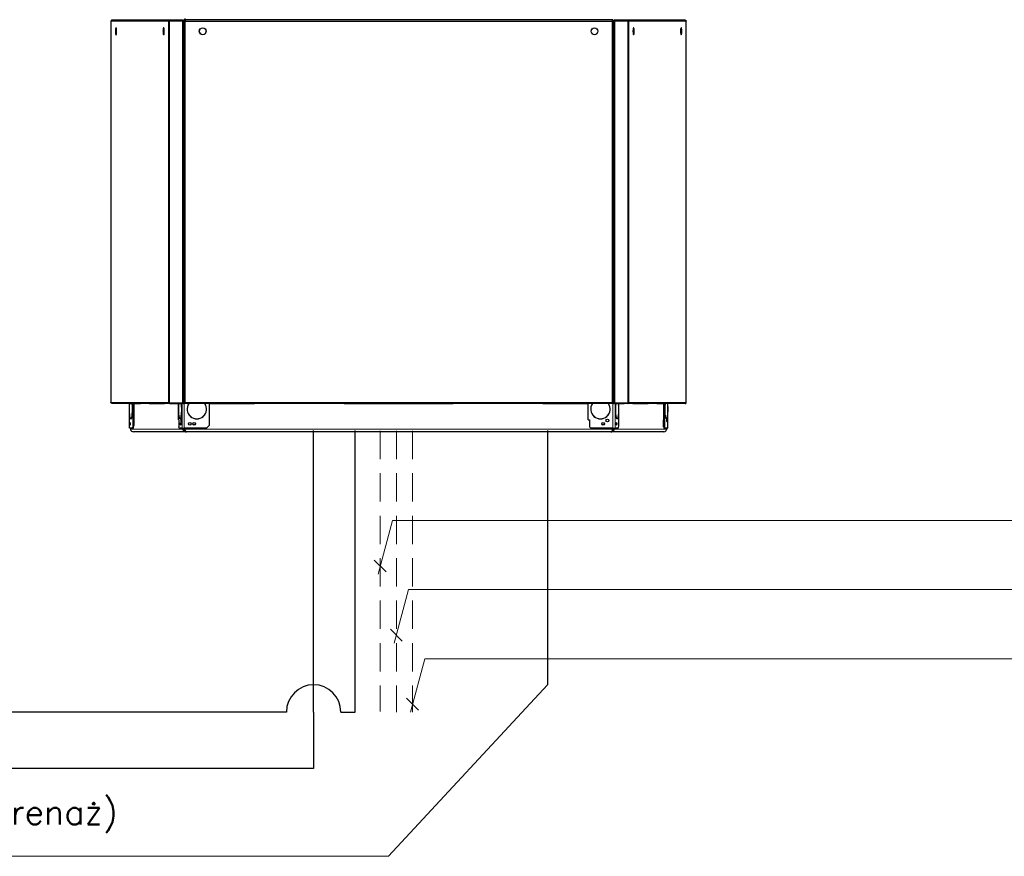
# Model space of a CAD drawing. Header units: millimetres. Extents: x 3501 to 4458, y 770 to 1067.
# Tile 7 of 16: x 4360 to 4404, y 859 to 897. Entities that reach past the tile are written whole.
import ezdxf

# ---------------------------------------------------------------- set-up
doc = ezdxf.new("R2010")
doc.units = ezdxf.units.MM
doc.linetypes.add('Durchgehend', pattern=[0])
doc.linetypes.add('ČÁRKOVANÁ', pattern=[19.05, 12.7, -6.35])
for name, color, linetype, lineweight in [('Elektroinstalace', 4, 'ČÁRKOVANÁ', 9), ('Przewody elektryczne', 4, 'ČÁRKOVANÁ', 9), ('Rurociągi (wszystkie)', 1, 'Continuous', 30), ('Sichtbar (ISO)', 7, 'Durchgehend', 25), ('Sichtbar schmal (ISO)', 7, 'Continuous', 9), ('Tekst', 7, 'Continuous', 9)]:
    doc.layers.add(name, color=color, linetype=linetype, lineweight=lineweight)
doc.styles.add('styl5', font='simplex.shx')

msp = doc.modelspace()

# ---------------------------------------------------------------- linework, layer by layer
at = {"layer": 'Elektroinstalace', "linetype": 'Continuous'}
for p, q in [((4376.205, 872.162), (4376.849, 874.564)), ((4376.849, 874.564), (4437.474, 874.564)), ((4376.037, 872.787), (4376.566, 872.258)), ((4376.93, 869.061), (4377.574, 871.463)), ((4377.574, 871.463), (4437.617, 871.463)), ((4376.762, 869.686), (4377.291, 869.157)), ((4377.655, 865.96), (4378.299, 868.363)), ((4378.299, 868.363), (4438.342, 868.363)), ((4376.668, 859.495), (4383.806, 867.195)), ((4377.487, 866.585), (4378.016, 866.056)), ((4329.004, 859.495), (4376.668, 859.495))]:
    msp.add_line(p, q, dxfattribs=at)
at = {"layer": 'Przewody elektryczne', "color": 253, "ltscale": 0.1}
for p, q in [((4376.301, 878.59), (4376.301, 865.998)), ((4376.301, 878.59), (4376.301, 865.998)), ((4377.026, 878.59), (4377.026, 865.969)), ((4377.026, 878.59), (4377.026, 865.969)), ((4377.751, 878.59), (4377.751, 865.969)), ((4377.751, 878.59), (4377.751, 865.969))]:
    msp.add_line(p, q, dxfattribs=at)
at = {"layer": 'Rurociągi (wszystkie)'}
for p, q in [((4373.311, 865.971), (4373.311, 878.602)), ((4373.311, 865.971), (4373.311, 863.436)), ((4373.311, 863.436), (4138.745, 863.436))]:
    msp.add_line(p, q, dxfattribs=at)
at = {"layer": 'Rurociągi (wszystkie)', "color": 150}
for p, q in [((4375.18, 865.971), (4375.18, 878.602)), ((4383.806, 878.602), (4383.806, 867.195)), ((4372.087, 865.971), (4141.023, 865.971)), ((4374.535, 865.971), (4375.18, 865.971))]:
    msp.add_line(p, q, dxfattribs=at)
msp.add_arc((4373.311, 865.971), 1.224, 0, 180, dxfattribs=at)
at = {"layer": 'Sichtbar (ISO)'}
for p, q in [((4366.843, 897.019), (4364.256, 897.019)), ((4365.039, 897.019), (4365.039, 897.043)), ((4365.193, 897.043), (4365.193, 897.019)), ((4365.241, 897.043), (4365.241, 897.019)), ((4366.241, 897.043), (4366.241, 897.019)), ((4367.429, 897.019), (4366.843, 897.019)), ((4366.843, 896.995), (4366.843, 897.019)), ((4366.882, 897.043), (4366.882, 897.019)), ((4367.25, 897.019), (4367.25, 897.043)), ((4367.449, 897.019), (4367.429, 897.019)), ((4367.429, 897.019), (4367.429, 896.995)), ((4367.449, 897.019), (4367.449, 896.995)), ((4367.525, 897.067), (4367.525, 897.043)), ((4386.735, 897.043), (4367.525, 897.043)), ((4368.624, 897.043), (4368.624, 897.017)), ((4385.631, 897.017), (4385.631, 897.043)), ((4386.735, 897.067), (4386.735, 897.043)), ((4386.826, 897.019), (4386.807, 897.019)), ((4386.807, 896.995), (4386.807, 897.019)), ((4386.826, 896.995), (4386.826, 897.019)), ((4387.413, 897.019), (4386.826, 897.019)), ((4387.005, 897.043), (4387.005, 897.019)), ((4387.376, 897.043), (4387.376, 897.019)), ((4387.409, 897.019), (4387.409, 897.043)), ((4387.413, 896.995), (4387.413, 897.019)), ((4390, 897.019), (4387.413, 897.019)), ((4388.014, 897.043), (4388.014, 897.019)), ((4389.014, 897.043), (4389.014, 897.019)), ((4389.062, 897.019), (4389.062, 897.043)), ((4389.216, 897.019), (4389.216, 897.043)), ((4364.21, 896.972), (4364.21, 879.858)), ((4364.446, 896.674), (4364.44, 896.674)), ((4366.584, 896.675), (4366.578, 896.675)), ((4367.426, 896.993), (4366.84, 896.993)), ((4366.843, 896.995), (4367.429, 896.995)), ((4366.882, 896.995), (4366.882, 896.993)), ((4367.429, 896.995), (4367.449, 896.995)), ((4367.474, 879.837), (4367.474, 896.972)), ((4367.497, 896.991), (4367.497, 896.969)), ((4367.497, 896.991), (4367.521, 896.991)), ((4367.497, 896.969), (4367.545, 896.969)), ((4367.497, 879.86), (4367.497, 896.969)), ((4367.514, 896.996), (4367.523, 896.996)), ((4367.521, 896.991), (4367.521, 896.969)), ((4367.523, 897.017), (4367.545, 897.017)), ((4367.523, 897.017), (4367.523, 896.993)), ((4367.523, 896.993), (4367.545, 896.993)), ((4367.545, 897.017), (4367.545, 896.969)), ((4386.71, 897.017), (4367.545, 897.017)), ((4386.71, 897.017), (4386.732, 897.017)), ((4386.71, 897.017), (4386.71, 896.969)), ((4386.71, 896.993), (4386.732, 896.993)), ((4386.758, 896.969), (4386.71, 896.969)), ((4386.732, 897.017), (4386.732, 896.993)), ((4386.732, 896.996), (4386.741, 896.996)), ((4386.758, 896.991), (4386.734, 896.991)), ((4386.734, 896.969), (4386.734, 896.991)), ((4386.758, 896.969), (4386.758, 896.991)), ((4386.758, 896.969), (4386.758, 879.86)), ((4386.781, 896.972), (4386.781, 879.837)), ((4386.807, 896.995), (4386.826, 896.995)), ((4386.826, 896.995), (4387.413, 896.995)), ((4387.416, 896.993), (4386.829, 896.993)), ((4387.376, 896.995), (4387.376, 896.993)), ((4387.409, 896.993), (4387.409, 896.995)), ((4387.671, 896.675), (4387.677, 896.675)), ((4389.809, 896.675), (4389.815, 896.675)), ((4390.045, 879.858), (4390.045, 896.972)), ((4364.446, 896.37), (4364.44, 896.37)), ((4366.584, 896.37), (4366.578, 896.37)), ((4387.671, 896.37), (4387.677, 896.37)), ((4389.809, 896.37), (4389.815, 896.37)), ((4366.843, 879.812), (4364.256, 879.812)), ((4365.039, 878.716), (4365.039, 879.812)), ((4365.193, 879.812), (4365.193, 878.837)), ((4365.241, 879.812), (4365.241, 878.837)), ((4365.261, 879.804), (4365.261, 879.812)), ((4365.54, 879.804), (4365.261, 879.804)), ((4365.321, 879.811), (4365.321, 879.804)), ((4365.54, 879.812), (4365.54, 879.804)), ((4365.929, 879.804), (4365.929, 879.812)), ((4366.611, 879.804), (4365.929, 879.804)), ((4365.989, 879.811), (4365.989, 879.804)), ((4366.611, 879.812), (4366.611, 879.804)), ((4367.426, 879.837), (4366.84, 879.837)), ((4367.429, 879.836), (4366.843, 879.836)), ((4366.843, 879.836), (4366.843, 879.812)), ((4366.843, 879.812), (4367.429, 879.812)), ((4367, 879.836), (4367, 879.837)), ((4367, 879.804), (4367, 879.812)), ((4367.25, 879.804), (4367, 879.804)), ((4367.06, 879.837), (4367.06, 879.836)), ((4367.06, 879.811), (4367.06, 879.804)), ((4367.085, 879.836), (4367.085, 879.837)), ((4367.25, 879.836), (4367.25, 879.837)), ((4367.25, 879.078), (4367.25, 879.812)), ((4367.41, 879.836), (4367.41, 879.837)), ((4367.426, 879.837), (4367.474, 879.837)), ((4367.429, 879.812), (4367.429, 879.836)), ((4367.45, 879.812), (4367.429, 879.812)), ((4367.45, 879.812), (4367.45, 879.837)), ((4367.45, 879.812), (4367.474, 879.812)), ((4367.474, 879.837), (4367.474, 879.812)), ((4367.497, 879.86), (4367.545, 879.86)), ((4367.497, 879.86), (4367.497, 879.837)), ((4367.497, 879.837), (4367.521, 879.837)), ((4367.521, 879.86), (4367.521, 879.837)), ((4367.523, 879.812), (4367.523, 879.836)), ((4367.545, 879.836), (4367.523, 879.836)), ((4367.545, 879.812), (4367.523, 879.812)), ((4367.545, 879.86), (4367.545, 879.818)), ((4367.545, 879.818), (4367.545, 879.812)), ((4386.71, 879.812), (4367.545, 879.812)), ((4368.624, 879.812), (4368.624, 878.837)), ((4368.651, 879.804), (4368.651, 879.812)), ((4370.66, 879.804), (4368.651, 879.804)), ((4368.684, 879.804), (4368.684, 879.812)), ((4370.62, 879.804), (4370.62, 879.812)), ((4370.66, 879.812), (4370.66, 879.804)), ((4374.676, 879.804), (4374.676, 879.812)), ((4379.578, 879.804), (4374.676, 879.804)), ((4374.708, 879.804), (4374.708, 879.812)), ((4379.547, 879.804), (4379.547, 879.812)), ((4379.578, 879.812), (4379.578, 879.804)), ((4383.596, 879.804), (4383.596, 879.812)), ((4385.604, 879.804), (4383.596, 879.804)), ((4383.635, 879.804), (4383.635, 879.812)), ((4385.571, 879.804), (4385.571, 879.812)), ((4385.604, 879.812), (4385.604, 879.804)), ((4385.631, 879.078), (4385.631, 879.812)), ((4386.758, 879.86), (4386.71, 879.86)), ((4386.71, 879.818), (4386.71, 879.86)), ((4386.732, 879.836), (4386.71, 879.836)), ((4386.71, 879.812), (4386.71, 879.818)), ((4386.732, 879.812), (4386.71, 879.812)), ((4386.732, 879.812), (4386.732, 879.836)), ((4386.734, 879.837), (4386.734, 879.86)), ((4386.758, 879.837), (4386.734, 879.837)), ((4386.758, 879.837), (4386.758, 879.86)), ((4386.781, 879.812), (4386.781, 879.837)), ((4386.781, 879.837), (4386.829, 879.837)), ((4386.781, 879.812), (4386.805, 879.812)), ((4386.805, 879.837), (4386.805, 879.812)), ((4386.826, 879.812), (4386.805, 879.812)), ((4386.826, 879.836), (4387.413, 879.836)), ((4386.826, 879.812), (4386.826, 879.836)), ((4387.413, 879.812), (4386.826, 879.812)), ((4387.416, 879.837), (4386.829, 879.837)), ((4386.845, 879.837), (4386.845, 879.836)), ((4387.005, 879.837), (4387.005, 879.836)), ((4387.005, 879.812), (4387.005, 878.837)), ((4387.255, 879.804), (4387.005, 879.804)), ((4387.166, 879.837), (4387.166, 879.836)), ((4387.195, 879.836), (4387.195, 879.837)), ((4387.195, 879.804), (4387.195, 879.811)), ((4387.255, 879.837), (4387.255, 879.836)), ((4387.255, 879.812), (4387.255, 879.804)), ((4387.413, 879.836), (4387.413, 879.812)), ((4390, 879.812), (4387.413, 879.812)), ((4387.644, 879.804), (4387.644, 879.812)), ((4388.326, 879.804), (4387.644, 879.804)), ((4388.266, 879.804), (4388.266, 879.81)), ((4388.326, 879.812), (4388.326, 879.804)), ((4388.715, 879.804), (4388.715, 879.812)), ((4388.994, 879.804), (4388.715, 879.804)), ((4388.934, 879.804), (4388.934, 879.811)), ((4388.994, 879.812), (4388.994, 879.804)), ((4389.014, 879.812), (4389.014, 879.078)), ((4389.062, 879.078), (4389.062, 879.812)), ((4389.216, 878.716), (4389.216, 879.812)), ((4365.111, 879.127), (4365.116, 879.127)), ((4367.25, 879.078), (4367.26, 879.078)), ((4367.26, 879.078), (4367.26, 878.764)), ((4367.322, 879.127), (4367.328, 879.127)), ((4385.631, 879.078), (4385.704, 879.078)), ((4385.704, 879.078), (4385.704, 878.764)), ((4386.932, 879.127), (4386.927, 879.127)), ((4389.014, 879.078), (4389.062, 879.078)), ((4389.024, 878.764), (4389.024, 879.078)), ((4389.062, 879.078), (4389.072, 879.078)), ((4389.072, 879.078), (4389.072, 878.764)), ((4389.144, 879.127), (4389.139, 879.127)), ((4365.039, 878.716), (4365.04, 878.716)), ((4365.177, 878.716), (4365.04, 878.716)), ((4365.09, 878.716), (4365.09, 878.667)), ((4365.193, 878.837), (4365.177, 878.716)), ((4365.177, 878.716), (4365.225, 878.716)), ((4365.241, 878.837), (4365.193, 878.837)), ((4365.225, 878.716), (4365.241, 878.837)), ((4367.56, 878.546), (4365.225, 878.546)), ((4367.267, 878.716), (4367.26, 878.764)), ((4367.406, 878.716), (4367.267, 878.716)), ((4367.406, 878.716), (4367.502, 878.716)), ((4367.452, 878.716), (4367.452, 878.667)), ((4367.452, 878.667), (4367.512, 878.667)), ((4368.503, 878.716), (4367.502, 878.716)), ((4367.512, 878.667), (4367.512, 878.716)), ((4367.514, 878.716), (4367.514, 878.667)), ((4367.56, 878.569), (4367.56, 878.546)), ((4367.56, 878.546), (4367.605, 878.546)), ((4386.65, 878.546), (4367.605, 878.546)), ((4368.624, 878.837), (4368.503, 878.716)), ((4385.752, 878.716), (4385.704, 878.764)), ((4386.753, 878.716), (4385.752, 878.716)), ((4386.65, 878.546), (4386.695, 878.546)), ((4386.695, 878.569), (4386.695, 878.546)), ((4389.03, 878.546), (4386.695, 878.546)), ((4386.741, 878.716), (4386.741, 878.667)), ((4386.743, 878.667), (4386.743, 878.716)), ((4386.754, 878.667), (4386.743, 878.667)), ((4386.753, 878.716), (4386.849, 878.716)), ((4386.803, 878.667), (4386.754, 878.667)), ((4386.803, 878.716), (4386.803, 878.667)), ((4386.988, 878.716), (4386.849, 878.716)), ((4387.005, 878.837), (4386.988, 878.716)), ((4389.024, 878.764), (4389.031, 878.716)), ((4389.072, 878.764), (4389.024, 878.764)), ((4389.031, 878.716), (4389.078, 878.716)), ((4389.078, 878.716), (4389.072, 878.764)), ((4389.215, 878.716), (4389.078, 878.716)), ((4389.165, 878.716), (4389.165, 878.667)), ((4389.215, 878.716), (4389.216, 878.716))]:
    msp.add_line(p, q, dxfattribs=at)
for centre, radius in [((4368.331, 896.522), 0.152), ((4385.924, 896.522), 0.152), ((4367.753, 878.909), 0.0629), ((4367.946, 878.909), 0.0629), ((4367.946, 878.909), 0.0544), ((4386.309, 878.909), 0.0629), ((4386.309, 878.909), 0.0544), ((4386.502, 879.054), 0.0629)]:
    msp.add_circle(centre, radius, dxfattribs=at)
for centre in [(4368.067, 879.562), (4386.188, 879.562)]:
    msp.add_arc(centre, 0.436, 145.0947, 34.9053, dxfattribs=at)
for centre, major_axis, ratio, start_param, end_param in [((4364.446, 896.522), (0, -0.152), 0.139173, 0, 3.141593), ((4366.584, 896.523), (0, -0.152), 0.139173, 0, 3.141593), ((4367.103, 896.971), (0, 0.0242), 0.990268, 5.904873, 6.283185), ((4367.372, 896.971), (0, 0.0242), 0.990268, 5.904873, 6.283185), ((4367.372, 896.971), (0, -0.0484), 0.990268, 2.05403, 2.094395), ((4386.883, 896.971), (0, -0.0484), 0.990268, 4.18879, 4.229156), ((4386.883, 896.971), (0, 0.0242), 0.990268, 0, 0.378312), ((4387.152, 896.971), (0, 0.0242), 0.990268, 0, 0.378312), ((4387.671, 896.522), (0, 0.152), 0.139173, 0, 3.141593), ((4389.809, 896.522), (0, 0.152), 0.139173, 0, 3.141593), ((4365.116, 879.562), (0, -0.436), 0.139173, 0, 2.180009), ((4365.315, 879.787), (0, 0.0242), 0.990268, 5.487786, 6.283185), ((4365.284, 879.562), (0, 0.363), 0.139173, 5.442117, 5.458485), ((4365.982, 879.787), (0, 0.0242), 0.990268, 5.487786, 6.283185), ((4367.053, 879.787), (0, 0.0242), 0.990268, 5.487786, 6.283185), ((4367.328, 879.562), (0, -0.436), 0.139173, 0, 2.180009), ((4367.328, 879.562), (0, -0.436), 0.139173, 2.249491, 2.254548), ((4386.927, 879.562), (0, -0.436), 0.139173, 4.103176, 6.283185), ((4386.927, 879.562), (0, 0.436), 0.139173, 0.887044, 0.892101), ((4387.202, 879.787), (0, 0.0242), 0.990268, 0, 0.795399), ((4388.273, 879.787), (0, 0.0242), 0.990268, 0, 0.795399), ((4388.941, 879.787), (0, 0.0242), 0.990268, 0, 0.795399), ((4388.971, 879.562), (0, -0.363), 0.139173, 3.966298, 3.982661), ((4389.139, 879.562), (0, -0.436), 0.139173, 4.103176, 6.283185)]:
    msp.add_ellipse(centre, major_axis=major_axis, ratio=ratio, start_param=start_param, end_param=end_param, dxfattribs=at)
for centre, major_axis in [((4365.072, 878.909), (0, 0.0629)), ((4367.344, 878.909), (0, -0.0629)), ((4367.371, 879.054), (0, -0.0629)), ((4386.884, 878.909), (0, 0.0629)), ((4386.911, 878.909), (0, 0.0629)), ((4389.183, 879.054), (0, -0.0629))]:
    msp.add_ellipse(centre, major_axis=major_axis, ratio=0.139173, dxfattribs=at)
for points in [[(4364.256, 897.019), (4364.25, 897.019), (4364.245, 897.018), (4364.24, 897.016)], [(4366.843, 897.019), (4366.837, 897.019), (4366.831, 897.018), (4366.826, 897.016)], [(4386.735, 897.043), (4386.733, 897.043), (4386.731, 897.044), (4386.73, 897.046)], [(4387.413, 897.019), (4387.418, 897.019), (4387.424, 897.018), (4387.43, 897.016)], [(4390, 897.019), (4390.005, 897.019), (4390.011, 897.018), (4390.015, 897.016)], [(4364.211, 896.974), (4364.21, 896.973), (4364.21, 896.972), (4364.211, 896.971)], [(4364.24, 897.016), (4364.23, 897.012), (4364.221, 897.004), (4364.216, 896.995)], [(4366.84, 896.993), (4366.823, 896.988), (4366.806, 896.982), (4366.798, 896.977)], [(4366.826, 897.016), (4366.815, 897.012), (4366.805, 897.004), (4366.799, 896.995)], [(4367.521, 896.991), (4367.521, 896.992), (4367.522, 896.994), (4367.523, 896.994)], [(4367.542, 896.993), (4367.543, 896.993), (4367.544, 896.992), (4367.545, 896.991)], [(4386.71, 896.991), (4386.711, 896.992), (4386.712, 896.993), (4386.713, 896.993)], [(4386.732, 896.994), (4386.734, 896.994), (4386.734, 896.992), (4386.734, 896.991)], [(4386.758, 896.991), (4386.758, 896.994), (4386.752, 896.996), (4386.741, 896.996)], [(4387.416, 896.993), (4387.418, 896.992), (4387.42, 896.992), (4387.422, 896.991)], [(4387.43, 897.016), (4387.441, 897.012), (4387.45, 897.004), (4387.456, 896.995)], [(4390.015, 897.016), (4390.025, 897.012), (4390.034, 897.004), (4390.039, 896.995)], [(4390.045, 896.974), (4390.045, 896.973), (4390.045, 896.972), (4390.045, 896.971)], [(4364.211, 879.86), (4364.21, 879.859), (4364.21, 879.858), (4364.211, 879.856)], [(4366.833, 879.84), (4366.813, 879.846), (4366.795, 879.853), (4366.792, 879.86)], [(4366.843, 879.812), (4366.837, 879.812), (4366.831, 879.813), (4366.826, 879.814)], [(4366.84, 879.837), (4366.837, 879.838), (4366.835, 879.839), (4366.833, 879.84)], [(4367.269, 879.836), (4367.269, 879.836), (4367.269, 879.837), (4367.269, 879.837)], [(4386.985, 879.837), (4386.986, 879.837), (4386.986, 879.836), (4386.986, 879.836)], [(4387.416, 879.837), (4387.418, 879.838), (4387.42, 879.839), (4387.422, 879.84)], [(4390, 879.812), (4390.005, 879.812), (4390.011, 879.813), (4390.015, 879.814)], [(4390.044, 879.856), (4390.045, 879.858), (4390.045, 879.859), (4390.045, 879.86)], [(4365.09, 878.667), (4365.09, 878.649), (4365.095, 878.632), (4365.103, 878.617)], [(4365.103, 878.617), (4365.105, 878.613), (4365.107, 878.61), (4365.109, 878.607)], [(4367.512, 878.667), (4367.511, 878.648), (4367.518, 878.632), (4367.528, 878.621)], [(4389.146, 878.607), (4389.157, 878.624), (4389.165, 878.645), (4389.165, 878.667)]]:
    msp.add_open_spline(points, degree=3, dxfattribs=at)
for points, knots in [([(4367.525, 897.043), (4367.531, 897.043), (4367.536, 897.054), (4367.541, 897.071), (4367.543, 897.077), (4367.546, 897.084), (4367.548, 897.091)], [-1, -1, -1, -1, -0.2769197, -0.2769197, -0.2769197, 0, 0, 0, 0]), ([(4364.216, 896.995), (4364.215, 896.993), (4364.215, 896.992), (4364.214, 896.991), (4364.212, 896.985), (4364.21, 896.978), (4364.211, 896.971)], [-0.3333333, -0.3333333, -0.3333333, -0.3333333, -0.2769197, -0.2769197, -0.2769197, 0, 0, 0, 0]), ([(4364.421, 896.638), (4364.416, 896.61), (4364.414, 896.593), (4364.412, 896.563), (4364.411, 896.551), (4364.41, 896.528), (4364.41, 896.516), (4364.411, 896.493), (4364.412, 896.481), (4364.414, 896.451), (4364.416, 896.433), (4364.421, 896.406)], [5.56025, 5.56025, 5.56025, 5.56025, 5.923306, 5.923306, 6.286362, 6.286362, 6.649417, 6.649417, 7.012473, 7.012473, 7.375528, 7.375528, 7.375528, 7.375528]), ([(4364.44, 896.674), (4364.438, 896.674), (4364.436, 896.673), (4364.432, 896.671), (4364.43, 896.669), (4364.428, 896.665), (4364.427, 896.663), (4364.425, 896.658), (4364.424, 896.655), (4364.423, 896.648), (4364.422, 896.645), (4364.421, 896.64), (4364.421, 896.639), (4364.421, 896.638)], [4.8970931, 4.8970931, 4.8970931, 4.8970931, 4.9961495, 4.9961495, 5.128781, 5.128781, 5.2614124, 5.2614124, 5.3940439, 5.3940439, 5.5266753, 5.5266753, 5.5602503, 5.5602503, 5.5602503, 5.5602503]), ([(4366.558, 896.638), (4366.553, 896.611), (4366.552, 896.594), (4366.549, 896.564), (4366.549, 896.552), (4366.548, 896.528), (4366.548, 896.517), (4366.549, 896.494), (4366.549, 896.481), (4366.552, 896.451), (4366.553, 896.434), (4366.558, 896.407)], [5.56025, 5.56025, 5.56025, 5.56025, 5.923306, 5.923306, 6.286362, 6.286362, 6.649417, 6.649417, 7.012473, 7.012473, 7.375528, 7.375528, 7.375528, 7.375528]), ([(4366.578, 896.675), (4366.575, 896.675), (4366.573, 896.674), (4366.569, 896.672), (4366.568, 896.67), (4366.566, 896.666), (4366.565, 896.663), (4366.563, 896.658), (4366.562, 896.655), (4366.56, 896.649), (4366.559, 896.645), (4366.559, 896.64), (4366.558, 896.639), (4366.558, 896.638)], [4.8970931, 4.8970931, 4.8970931, 4.8970931, 4.9961495, 4.9961495, 5.128781, 5.128781, 5.2614124, 5.2614124, 5.3940439, 5.3940439, 5.5266753, 5.5266753, 5.5602503, 5.5602503, 5.5602503, 5.5602503]), ([(4366.799, 896.995), (4366.798, 896.993), (4366.798, 896.992), (4366.797, 896.991), (4366.794, 896.985), (4366.792, 896.978), (4366.792, 896.971)], [-0.3333333, -0.3333333, -0.3333333, -0.3333333, -0.2769197, -0.2769197, -0.2769197, 0, 0, 0, 0]), ([(4366.798, 896.977), (4366.797, 896.976), (4366.796, 896.976), (4366.796, 896.975), (4366.794, 896.974), (4366.792, 896.972), (4366.792, 896.971)], [-0.2682927, -0.2682927, -0.2682927, -0.2682927, -0.2084859, -0.2084859, -0.2084859, 0, 0, 0, 0]), ([(4366.825, 896.988), (4366.828, 896.991), (4366.833, 896.993), (4366.837, 896.994), (4366.839, 896.995), (4366.841, 896.995), (4366.843, 896.995)], [0.5185766, 0.5185766, 0.5185766, 0.5185766, 0.8598922, 0.8598922, 0.8598922, 1, 1, 1, 1]), ([(4367.474, 896.972), (4367.474, 896.977), (4367.466, 896.981), (4367.452, 896.986), (4367.444, 896.988), (4367.435, 896.991), (4367.426, 896.993)], [-0.9183673, -0.9183673, -0.9183673, -0.9183673, -0.3340046, -0.3340046, -0.3340046, 0, 0, 0, 0]), ([(4367.514, 896.996), (4367.511, 896.996), (4367.508, 896.996), (4367.505, 896.996), (4367.5, 896.995), (4367.497, 896.993), (4367.497, 896.991)], [-0.5586641, -0.5586641, -0.5586641, -0.5586641, -0.3855926, -0.3855926, -0.3855926, 0, 0, 0, 0]), ([(4386.829, 896.993), (4386.811, 896.988), (4386.793, 896.983), (4386.785, 896.978), (4386.783, 896.976), (4386.781, 896.974), (4386.781, 896.972)], [-1, -1, -1, -1, -0.3340046, -0.3340046, -0.3340046, -0.0816327, -0.0816327, -0.0816327, -0.0816327]), ([(4387.43, 896.988), (4387.427, 896.991), (4387.423, 896.993), (4387.418, 896.994), (4387.416, 896.995), (4387.415, 896.995), (4387.413, 896.995)], [0.5185766, 0.5185766, 0.5185766, 0.5185766, 0.8598922, 0.8598922, 0.8598922, 1, 1, 1, 1]), ([(4387.422, 896.991), (4387.438, 896.986), (4387.453, 896.98), (4387.46, 896.975), (4387.462, 896.974), (4387.463, 896.972), (4387.464, 896.971)], [-0.9074533, -0.9074533, -0.9074533, -0.9074533, -0.2084859, -0.2084859, -0.2084859, 0, 0, 0, 0]), ([(4387.456, 896.995), (4387.457, 896.993), (4387.458, 896.992), (4387.458, 896.991), (4387.462, 896.985), (4387.463, 896.978), (4387.464, 896.971)], [-0.3333333, -0.3333333, -0.3333333, -0.3333333, -0.2769197, -0.2769197, -0.2769197, 0, 0, 0, 0]), ([(4387.697, 896.638), (4387.696, 896.642), (4387.695, 896.646), (4387.694, 896.653), (4387.693, 896.656), (4387.691, 896.661), (4387.69, 896.664), (4387.688, 896.668), (4387.687, 896.67), (4387.683, 896.673), (4387.681, 896.675), (4387.677, 896.675)], [4.6885896, 4.6885896, 4.6885896, 4.6885896, 4.8212211, 4.8212211, 4.9538525, 4.9538525, 5.086484, 5.086484, 5.2191154, 5.2191154, 5.3517469, 5.3517469, 5.3517469, 5.3517469]), ([(4387.697, 896.407), (4387.702, 896.434), (4387.703, 896.451), (4387.706, 896.481), (4387.706, 896.493), (4387.707, 896.517), (4387.707, 896.528), (4387.706, 896.551), (4387.706, 896.564), (4387.703, 896.594), (4387.702, 896.611), (4387.697, 896.638)], [2.873311, 2.873311, 2.873311, 2.873311, 3.236367, 3.236367, 3.599423, 3.599423, 3.962478, 3.962478, 4.325534, 4.325534, 4.68859, 4.68859, 4.68859, 4.68859]), ([(4389.835, 896.638), (4389.834, 896.642), (4389.834, 896.646), (4389.832, 896.653), (4389.831, 896.656), (4389.829, 896.661), (4389.828, 896.664), (4389.826, 896.668), (4389.825, 896.67), (4389.821, 896.673), (4389.819, 896.675), (4389.815, 896.675)], [4.6885896, 4.6885896, 4.6885896, 4.6885896, 4.8212211, 4.8212211, 4.9538525, 4.9538525, 5.086484, 5.086484, 5.2191154, 5.2191154, 5.3517469, 5.3517469, 5.3517469, 5.3517469]), ([(4389.835, 896.407), (4389.84, 896.434), (4389.841, 896.451), (4389.844, 896.481), (4389.845, 896.493), (4389.845, 896.517), (4389.845, 896.528), (4389.845, 896.551), (4389.844, 896.564), (4389.841, 896.594), (4389.84, 896.611), (4389.835, 896.638)], [2.873311, 2.873311, 2.873311, 2.873311, 3.236367, 3.236367, 3.599423, 3.599423, 3.962478, 3.962478, 4.325534, 4.325534, 4.68859, 4.68859, 4.68859, 4.68859]), ([(4390.039, 896.995), (4390.04, 896.993), (4390.04, 896.992), (4390.041, 896.991), (4390.044, 896.985), (4390.045, 896.978), (4390.045, 896.971)], [-0.3333333, -0.3333333, -0.3333333, -0.3333333, -0.2769197, -0.2769197, -0.2769197, 0, 0, 0, 0]), ([(4364.421, 896.406), (4364.421, 896.402), (4364.422, 896.398), (4364.424, 896.392), (4364.425, 896.389), (4364.426, 896.383), (4364.427, 896.381), (4364.43, 896.376), (4364.431, 896.375), (4364.434, 896.371), (4364.437, 896.37), (4364.44, 896.37)], [1.0923432, 1.0923432, 1.0923432, 1.0923432, 1.2249746, 1.2249746, 1.3576061, 1.3576061, 1.4902375, 1.4902375, 1.622869, 1.622869, 1.7555004, 1.7555004, 1.7555004, 1.7555004]), ([(4366.558, 896.407), (4366.559, 896.403), (4366.56, 896.399), (4366.561, 896.392), (4366.562, 896.389), (4366.564, 896.384), (4366.565, 896.381), (4366.567, 896.377), (4366.568, 896.375), (4366.572, 896.372), (4366.575, 896.37), (4366.578, 896.37)], [1.0923432, 1.0923432, 1.0923432, 1.0923432, 1.2249746, 1.2249746, 1.3576061, 1.3576061, 1.4902375, 1.4902375, 1.622869, 1.622869, 1.7555004, 1.7555004, 1.7555004, 1.7555004]), ([(4387.677, 896.37), (4387.68, 896.37), (4387.682, 896.371), (4387.686, 896.374), (4387.687, 896.375), (4387.689, 896.379), (4387.69, 896.382), (4387.692, 896.387), (4387.693, 896.39), (4387.695, 896.396), (4387.696, 896.4), (4387.697, 896.405), (4387.697, 896.406), (4387.697, 896.407)], [2.2101542, 2.2101542, 2.2101542, 2.2101542, 2.3092107, 2.3092107, 2.4418421, 2.4418421, 2.5744736, 2.5744736, 2.707105, 2.707105, 2.8397365, 2.8397365, 2.8733115, 2.8733115, 2.8733115, 2.8733115]), ([(4389.815, 896.37), (4389.818, 896.37), (4389.82, 896.371), (4389.824, 896.374), (4389.825, 896.375), (4389.828, 896.379), (4389.829, 896.382), (4389.83, 896.387), (4389.831, 896.39), (4389.833, 896.396), (4389.834, 896.4), (4389.835, 896.405), (4389.835, 896.406), (4389.835, 896.407)], [2.2101542, 2.2101542, 2.2101542, 2.2101542, 2.3092107, 2.3092107, 2.4418421, 2.4418421, 2.5744736, 2.5744736, 2.707105, 2.707105, 2.8397365, 2.8397365, 2.8733115, 2.8733115, 2.8733115, 2.8733115]), ([(4364.256, 879.812), (4364.238, 879.812), (4364.221, 879.823), (4364.214, 879.84), (4364.212, 879.846), (4364.21, 879.853), (4364.211, 879.86)], [-1, -1, -1, -1, -0.27692, -0.27692, -0.27692, 0, 0, 0, 0]), ([(4365.111, 879.127), (4365.104, 879.127), (4365.099, 879.131), (4365.086, 879.147), (4365.079, 879.166), (4365.067, 879.217), (4365.062, 879.248), (4365.054, 879.319), (4365.051, 879.359), (4365.046, 879.445), (4365.044, 879.49), (4365.044, 879.582), (4365.044, 879.628), (4365.047, 879.717), (4365.05, 879.759), (4365.054, 879.802), (4365.055, 879.807), (4365.055, 879.812)], [4.527685, 4.527685, 4.527685, 4.527685, 4.702455, 4.702455, 5.065253, 5.065253, 5.393448, 5.393448, 5.715717, 5.715717, 6.036761, 6.036761, 6.357508, 6.357508, 6.678376, 6.678376, 6.717515, 6.717515, 6.717515, 6.717515]), ([(4366.826, 879.814), (4366.813, 879.819), (4366.803, 879.828), (4366.797, 879.84), (4366.794, 879.846), (4366.792, 879.853), (4366.792, 879.86)], [-0.7780183, -0.7780183, -0.7780183, -0.7780183, -0.2769197, -0.2769197, -0.2769197, 0, 0, 0, 0]), ([(4366.825, 879.842), (4366.828, 879.839), (4366.833, 879.837), (4366.837, 879.836), (4366.839, 879.836), (4366.841, 879.836), (4366.843, 879.836)], [0.5185766, 0.5185766, 0.5185766, 0.5185766, 0.8598922, 0.8598922, 0.8598922, 1, 1, 1, 1]), ([(4367.322, 879.127), (4367.316, 879.127), (4367.31, 879.131), (4367.298, 879.147), (4367.291, 879.166), (4367.279, 879.217), (4367.274, 879.248), (4367.265, 879.319), (4367.262, 879.359), (4367.257, 879.445), (4367.256, 879.49), (4367.255, 879.582), (4367.256, 879.628), (4367.259, 879.717), (4367.262, 879.759), (4367.266, 879.802), (4367.266, 879.807), (4367.266, 879.812)], [4.527685, 4.527685, 4.527685, 4.527685, 4.702455, 4.702455, 5.065253, 5.065253, 5.393448, 5.393448, 5.715717, 5.715717, 6.036761, 6.036761, 6.357508, 6.357508, 6.678376, 6.678376, 6.717515, 6.717515, 6.717515, 6.717515]), ([(4386.988, 879.812), (4386.991, 879.784), (4386.993, 879.754), (4386.997, 879.68), (4386.999, 879.635), (4387, 879.543), (4386.999, 879.497), (4386.996, 879.408), (4386.993, 879.366), (4386.986, 879.288), (4386.982, 879.254), (4386.972, 879.196), (4386.966, 879.173), (4386.953, 879.139), (4386.945, 879.127), (4386.933, 879.127), (4386.932, 879.127), (4386.932, 879.127)], [1.883201, 1.883201, 1.883201, 1.883201, 2.119471, 2.119471, 2.440514, 2.440514, 2.761261, 2.761261, 3.082129, 3.082129, 3.403725, 3.403725, 3.728277, 3.728277, 4.072603, 4.072603, 4.073031, 4.073031, 4.073031, 4.073031]), ([(4387.413, 879.812), (4387.432, 879.812), (4387.45, 879.823), (4387.458, 879.84), (4387.462, 879.846), (4387.463, 879.853), (4387.464, 879.86)], [-1, -1, -1, -1, -0.27692, -0.27692, -0.27692, 0, 0, 0, 0]), ([(4387.43, 879.842), (4387.427, 879.839), (4387.423, 879.837), (4387.418, 879.836), (4387.416, 879.836), (4387.415, 879.836), (4387.413, 879.836)], [0.5185766, 0.5185766, 0.5185766, 0.5185766, 0.8598922, 0.8598922, 0.8598922, 1, 1, 1, 1]), ([(4387.422, 879.84), (4387.438, 879.845), (4387.453, 879.85), (4387.46, 879.855), (4387.462, 879.857), (4387.463, 879.858), (4387.464, 879.86)], [-0.9074533, -0.9074533, -0.9074533, -0.9074533, -0.2084859, -0.2084859, -0.2084859, 0, 0, 0, 0]), ([(4389.2, 879.812), (4389.203, 879.784), (4389.205, 879.754), (4389.209, 879.68), (4389.211, 879.635), (4389.211, 879.543), (4389.211, 879.497), (4389.208, 879.408), (4389.205, 879.366), (4389.198, 879.288), (4389.194, 879.254), (4389.183, 879.196), (4389.178, 879.173), (4389.164, 879.139), (4389.157, 879.127), (4389.144, 879.127), (4389.144, 879.127), (4389.144, 879.127)], [1.883201, 1.883201, 1.883201, 1.883201, 2.119471, 2.119471, 2.440514, 2.440514, 2.761261, 2.761261, 3.082129, 3.082129, 3.403725, 3.403725, 3.728277, 3.728277, 4.072603, 4.072603, 4.073031, 4.073031, 4.073031, 4.073031]), ([(4390.015, 879.814), (4390.027, 879.819), (4390.036, 879.828), (4390.041, 879.84), (4390.044, 879.846), (4390.045, 879.853), (4390.045, 879.86)], [-0.7780183, -0.7780183, -0.7780183, -0.7780183, -0.2769197, -0.2769197, -0.2769197, 0, 0, 0, 0]), ([(4365.109, 878.607), (4365.116, 878.597), (4365.124, 878.588), (4365.132, 878.58), (4365.158, 878.558), (4365.192, 878.546), (4365.225, 878.546)], [-0.6922783, -0.6922783, -0.6922783, -0.6922783, -0.5151817, -0.5151817, -0.5151817, 0, 0, 0, 0]), ([(4367.56, 878.546), (4367.53, 878.546), (4367.499, 878.56), (4367.478, 878.587), (4367.462, 878.607), (4367.452, 878.636), (4367.452, 878.667)], [-1, -1, -1, -1, -0.433922, -0.433922, -0.433922, 0, 0, 0, 0]), ([(4367.514, 878.667), (4367.521, 878.632), (4367.535, 878.599), (4367.552, 878.577), (4367.568, 878.557), (4367.587, 878.546), (4367.605, 878.546)], [-1, -1, -1, -1, -0.485859, -0.485859, -0.485859, 0, 0, 0, 0]), ([(4386.65, 878.546), (4386.672, 878.546), (4386.694, 878.561), (4386.712, 878.589), (4386.725, 878.61), (4386.735, 878.638), (4386.741, 878.667)], [-1, -1, -1, -1, -0.4238642, -0.4238642, -0.4238642, 0, 0, 0, 0]), ([(4386.803, 878.667), (4386.804, 878.632), (4386.79, 878.599), (4386.768, 878.577), (4386.748, 878.557), (4386.722, 878.546), (4386.695, 878.546)], [-1, -1, -1, -1, -0.485859, -0.485859, -0.485859, 0, 0, 0, 0]), ([(4386.728, 878.622), (4386.731, 878.626), (4386.735, 878.631), (4386.737, 878.637), (4386.741, 878.646), (4386.743, 878.656), (4386.743, 878.667)], [0.4741046, 0.4741046, 0.4741046, 0.4741046, 0.685052, 0.685052, 0.685052, 1, 1, 1, 1]), ([(4389.03, 878.546), (4389.066, 878.546), (4389.103, 878.56), (4389.129, 878.586), (4389.136, 878.592), (4389.141, 878.599), (4389.146, 878.607)], [-1, -1, -1, -1, -0.4383768, -0.4383768, -0.4383768, -0.3077217, -0.3077217, -0.3077217, -0.3077217])]:
    msp.add_open_spline(points, degree=3, knots=knots, dxfattribs=at)
at = {"layer": 'Sichtbar schmal (ISO)'}
for p, q in [((4365.04, 897.043), (4365.04, 897.019)), ((4367.406, 897.019), (4367.406, 897.043)), ((4367.502, 897.069), (4367.502, 896.995)), ((4386.753, 896.995), (4386.753, 897.069)), ((4386.849, 897.043), (4386.849, 897.019)), ((4389.215, 897.019), (4389.215, 897.043)), ((4364.211, 896.971), (4366.792, 896.971)), ((4364.211, 896.971), (4364.211, 879.86)), ((4366.792, 879.86), (4366.792, 896.971)), ((4366.84, 896.993), (4366.84, 879.837)), ((4367.426, 879.837), (4367.426, 896.993)), ((4367.545, 896.969), (4367.545, 879.86)), ((4386.71, 896.969), (4367.545, 896.969)), ((4386.71, 879.86), (4386.71, 896.969)), ((4386.829, 896.993), (4386.829, 879.837)), ((4387.416, 879.837), (4387.416, 896.993)), ((4387.464, 896.971), (4390.045, 896.971)), ((4387.464, 896.971), (4387.464, 879.86)), ((4390.045, 879.86), (4390.045, 896.971)), ((4364.211, 879.86), (4366.792, 879.86)), ((4365.04, 879.812), (4365.04, 878.716)), ((4367.406, 879.836), (4367.406, 879.837)), ((4367.406, 878.716), (4367.406, 879.812)), ((4367.502, 879.837), (4367.502, 878.716)), ((4367.545, 879.86), (4386.71, 879.86)), ((4386.753, 878.716), (4386.753, 879.837)), ((4386.849, 879.837), (4386.849, 879.836)), ((4386.849, 879.812), (4386.849, 878.716)), ((4387.464, 879.86), (4390.045, 879.86)), ((4389.215, 878.716), (4389.215, 879.812)), ((4365.09, 878.667), (4367.452, 878.667)), ((4367.514, 878.667), (4367.512, 878.667)), ((4367.514, 878.667), (4386.741, 878.667)), ((4386.743, 878.667), (4386.741, 878.667)), ((4386.803, 878.667), (4389.165, 878.667))]:
    msp.add_line(p, q, dxfattribs=at)
for centre in [(4368.331, 896.522), (4385.924, 896.522)]:
    msp.add_circle(centre, 0.147, dxfattribs=at)
for centre in [(4368.067, 879.562), (4386.188, 879.562)]:
    msp.add_arc(centre, 0.429, 144.4652, 35.5348, dxfattribs=at)
for centre, major_axis, start_param, end_param in [((4364.433, 896.522), (0, 0.147), 2.478435, 6.946343), ((4364.44, 896.522), (0, -0.152), 0, 3.141593), ((4366.571, 896.523), (0, 0.147), 2.478435, 6.946343), ((4366.578, 896.523), (0, -0.152), 0, 3.141593), ((4387.677, 896.522), (0, 0.152), 0, 3.141593), ((4387.684, 896.522), (0, -0.147), 2.478435, 6.946343), ((4389.815, 896.522), (0, 0.152), 0, 3.141593), ((4389.822, 896.522), (0, -0.147), 2.478435, 6.946343), ((4365.104, 879.562), (0, -0.429), 4.092189, 8.474182), ((4365.111, 879.562), (0, -0.436), 0, 2.180009), ((4367.315, 879.562), (0, -0.429), 4.092189, 8.474182), ((4367.315, 879.562), (0, 0.429), 0.874195, 0.879385), ((4367.322, 879.562), (0, -0.436), 0, 2.180009), ((4367.315, 879.562), (0, -0.429), 2.262207, 2.267398), ((4367.322, 879.562), (0, 0.436), 5.391084, 5.396141), ((4386.932, 879.562), (0, -0.436), 4.103176, 6.283185), ((4386.94, 879.562), (0, -0.429), 4.092189, 8.474182), ((4386.932, 879.562), (0, -0.436), 4.028637, 4.033694), ((4386.94, 879.562), (0, 0.429), 0.874195, 0.879385), ((4386.94, 879.562), (0, -0.429), 2.262207, 2.267398), ((4389.144, 879.562), (0, -0.436), 4.103176, 6.283185), ((4389.152, 879.562), (0, -0.429), 4.092189, 8.474182)]:
    msp.add_ellipse(centre, major_axis=major_axis, ratio=0.139173, start_param=start_param, end_param=end_param, dxfattribs=at)
for points, knots in [([(4366.821, 896.995), (4366.818, 896.995), (4366.816, 896.995), (4366.808, 896.995), (4366.804, 896.995), (4366.799, 896.995)], [-0.08926029, -0.08926029, -0.08926029, -0.08926029, -0.05677853, -0.05677853, 0, 0, 0, 0]), ([(4366.821, 896.995), (4366.82, 896.993), (4366.82, 896.991), (4366.819, 896.988), (4366.819, 896.987), (4366.818, 896.986)], [-0.1148026, -0.1148026, -0.1148026, -0.1148026, -0.08984868, -0.08984868, -0.07380415, -0.07380415, -0.07380415, -0.07380415]), ([(4366.826, 897.016), (4366.825, 897.011), (4366.824, 897.007), (4366.822, 897), (4366.821, 896.997), (4366.821, 896.995)], [-0.20732427, -0.20732427, -0.20732427, -0.20732427, -0.14844594, -0.14844594, -0.1148026, -0.1148026, -0.1148026, -0.1148026]), ([(4366.843, 896.995), (4366.841, 896.995), (4366.84, 896.995), (4366.838, 896.995), (4366.836, 896.995), (4366.832, 896.995), (4366.83, 896.995), (4366.825, 896.995), (4366.823, 896.995), (4366.821, 896.995)], [-0.18371386, -0.18371386, -0.18371386, -0.18371386, -0.16746279, -0.16746279, -0.15022014, -0.15022014, -0.11670723, -0.11670723, -0.08928045, -0.08928045, -0.08928045, -0.08928045]), ([(4387.435, 896.995), (4387.432, 896.995), (4387.43, 896.995), (4387.425, 896.995), (4387.422, 896.995), (4387.417, 896.995), (4387.414, 896.995), (4387.413, 896.995)], [-0.07696945, -0.07696945, -0.07696945, -0.07696945, -0.05197924, -0.05197924, -0.02413427, -0.02413427, 0, 0, 0, 0]), ([(4387.435, 896.995), (4387.434, 896.997), (4387.433, 897), (4387.431, 897.007), (4387.43, 897.012), (4387.43, 897.016)], [-0.09328555, -0.09328555, -0.09328555, -0.09328555, -0.05647692, -0.05647692, 0, 0, 0, 0]), ([(4387.437, 896.986), (4387.437, 896.987), (4387.436, 896.988), (4387.436, 896.991), (4387.435, 896.993), (4387.435, 896.995)], [-0.13500081, -0.13500081, -0.13500081, -0.13500081, -0.11811707, -0.11811707, -0.09357116, -0.09357116, -0.09357116, -0.09357116]), ([(4387.456, 896.995), (4387.451, 896.995), (4387.446, 896.995), (4387.439, 896.995), (4387.437, 896.995), (4387.435, 896.995)], [-0.14929509, -0.14929509, -0.14929509, -0.14929509, -0.0976585, -0.0976585, -0.07696945, -0.07696945, -0.07696945, -0.07696945]), ([(4366.818, 879.845), (4366.819, 879.843), (4366.819, 879.842), (4366.82, 879.837), (4366.822, 879.833), (4366.824, 879.824), (4366.825, 879.819), (4366.826, 879.814)], [-0.1350008, -0.1350008, -0.1350008, -0.1350008, -0.1181171, -0.1181171, -0.0601619, -0.0601619, 0, 0, 0, 0]), ([(4386.721, 878.607), (4386.724, 878.607), (4386.728, 878.607), (4386.74, 878.61), (4386.749, 878.614), (4386.763, 878.624), (4386.769, 878.63), (4386.773, 878.637), (4386.774, 878.639), (4386.775, 878.642), (4386.775, 878.643), (4386.776, 878.645), (4386.776, 878.646), (4386.776, 878.648), (4386.775, 878.65), (4386.774, 878.653), (4386.773, 878.655), (4386.77, 878.658), (4386.767, 878.66), (4386.762, 878.664), (4386.758, 878.666), (4386.754, 878.667)], [-0.4168258, -0.4168258, -0.4168258, -0.4168258, -0.3770928, -0.3770928, -0.2751186, -0.2751186, -0.1843667, -0.1843667, -0.1564547, -0.1564547, -0.1421481, -0.1421481, -0.1294486, -0.1294486, -0.1111537, -0.1111537, -0.0844966, -0.0844966, -0.0512239, -0.0512239, 0, 0, 0, 0])]:
    msp.add_open_spline(points, degree=3, knots=knots, dxfattribs=at)
msp.add_open_spline([(4386.721, 878.607), (4386.721, 878.607), (4386.721, 878.607), (4386.721, 878.607)], degree=3, dxfattribs=at)

# ---------------------------------------------------------------- texts
at = {"layer": 'Tekst', "style": 'styl5'}
msp.add_text('Odpływ kondensatu do kanalizacji (lub drenaż)', height=1.122, dxfattribs=at).set_placement((4328.809, 860.921))

doc.saveas('drawing.dxf')
